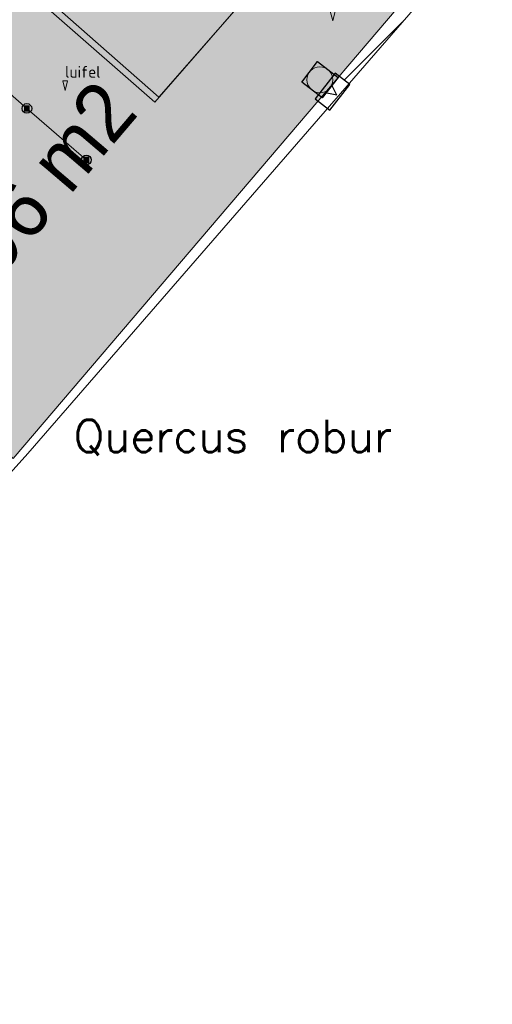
# Model space of a CAD drawing. Header units: metres. Extents: x 102852 to 106916, y 385458 to 392749.
# Tile 34 of 59: x 104959 to 104974, y 388088 to 388118. Entities that reach past the tile are written whole.
import ezdxf
from ezdxf.enums import TextEntityAlignment as Align

# ---------------------------------------------------------------- set-up
doc = ezdxf.new("R2010")
doc.units = ezdxf.units.M
for name, color, linetype, lineweight in [('0-BEBOUWING', 7, 'Continuous', 30), ('0-BEPLANTING', 14, 'Continuous', 30), ('0-VERHARDING', 5, 'Continuous', 30), ('B-WE-GR-GROND-S', 32, 'Continuous', 30), ('B-WE-IE-GEBOUW-G', 10, 'Continuous', 0), ('B-WE-IE-MEUBILAIR_WEGMEUBILAIR-S', 7, 'Continuous', 30), ('B-WE-KL-DATA_CAI_KAST-S', 90, 'Continuous', 30), ('B-WE-OG-TOPOGRAFIE_BEBOUWING-G', 8, 'Continuous', 13), ('B-WE-RI-INSPECTIEPUT_ALGEMEEN-S', 7, 'Continuous', 30), ('B-WE-VH-KANTVERHARDING-G', 60, 'Continuous', 13), ('Boomsoort', 10, 'Continuous', 0), ('N-WE-IE-TERREINAFSCHEIDING_KUNSTMATIG_HEKWERK-G', 6, 'Continuous', 0), ('X-XX-AL-TEKST_ALGEMEEN-T', 1, 'Continuous', 13), ('X-XX-AL-VERWIJZING-G', 7, 'Continuous', 13)]:
    doc.layers.add(name, color=color, linetype=linetype, lineweight=lineweight)
doc.styles.add('ISO 1 1000 T2 5 0', font='font_iso.shx', dxfattribs={"height": 2.5})
doc.styles.add('NLCS-ISO', font='NLCS-ISO.ttf')
doc.styles.add('NLCS-ISO-M200-T25', font='NLCS-ISO.ttf', dxfattribs={"height": 0.5})
doc.styles.add('Style-txt', font='txt.shx')

# ---------------------------------------------------------------- blocks, each defined once
blk = doc.blocks.new('kadata_1')
at = {"layer": 'B-WE-OG-TOPOGRAFIE_BEBOUWING-G', "flags": 128}
blk.add_lwpolyline([(104950.436, 388126.993), (104963.181, 388115.836), (104968.21, 388121.61), (104972.94, 388127.04)], dxfattribs=at)
blk = doc.blocks.new('kadata_2')
at = {"layer": 'B-WE-OG-TOPOGRAFIE_BEBOUWING-G', "flags": 128}
blk.add_lwpolyline([(104950.436, 388126.993), (104963.181, 388115.836), (104968.21, 388121.61), (104972.94, 388127.04)], dxfattribs=at)
blk = doc.blocks.new('B-SRI-PUT_VWA-SO')
at = {"lineweight": 0}
blk.add_circle((0, 0), 1.999999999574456, dxfattribs=at)
blk.add_3dface([(-2.000083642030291, 2.000083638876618), (1.99991635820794, 2.000083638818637), (1.999916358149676, -1.99991636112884), (-2.000083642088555, -1.999916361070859)])
blk.add_3dface([(2.000083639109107, -1.99991635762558), (1.99991635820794, 2.000083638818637), (-2.000083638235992, 1.999916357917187), (-1.999916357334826, -2.000083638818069)], dxfattribs=at)
blk = doc.blocks.new('SKL-DATA_TERREINKAST-SO_6')
for q in [(-0.8191087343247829, 0.8045885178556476), (0.8191087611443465, 0.8045885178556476)]:
    blk.add_line((1.340978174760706e-08, -0.8429271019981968), q)
blk.add_3dface([(2.519994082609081, 1.411515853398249), (-2.519994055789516, 1.411515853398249), (-2.519994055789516, -1.411515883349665), (2.519994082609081, -1.411515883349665)])
at = {"style": 'NLCS-ISO'}
blk.add_attdef('TYPE', text='', height=1.749999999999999, rotation=359.9999999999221, dxfattribs=at).set_placement((-0.1716531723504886, 3.442892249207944), align=Align.MIDDLE_CENTER)
blk = doc.blocks.new('opmerking')
at = {"layer": 'X-XX-AL-TEKST_ALGEMEEN-T'}
for p, q in [((-0.3749999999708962, 1.500000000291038), (0, 0)), ((0.3749999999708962, 1.500000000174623), (-0.3749999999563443, 1.500000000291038)), ((0.3749999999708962, 1.500000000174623), (0, 0))]:
    blk.add_line(p, q, dxfattribs=at)
blk = doc.blocks.new('opmerkingen_5')
at = {"layer": 'B-WE-GR-GROND-S'}
blk.add_blockref('opmerking', (0, 0), dxfattribs=at)
at = {"layer": 'X-XX-AL-TEKST_ALGEMEEN-T', "color": 7, "style": 'NLCS-ISO-M200-T25'}
blk.add_attdef('OPMERKINGEN', (0, 0), '', height=1.8, dxfattribs=at)
blk = doc.blocks.new('SIE-WEG_PAAL_VAST_7')
blk.add_hatch(color=256).paths.add_polyline_path([(-0.3745020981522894, -0.3737700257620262), (-0.3745020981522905, 0.373734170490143), (0.3730020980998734, 0.373734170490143), (0.3730020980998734, -0.3737700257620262)])
blk.add_circle((0.0004999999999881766, 1.195175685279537e-05), 0.75)
blk.add_3dface([(0.3730020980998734, 0.373734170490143), (-0.37450209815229, 0.373734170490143), (-0.37450209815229, -0.3737700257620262), (0.3730020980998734, -0.3737700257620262)])
at = {"style": 'NLCS-ISO'}
blk.add_attdef('TYPE', (0, 0), '', height=1.75, dxfattribs=at)
blk = doc.blocks.new('SKL-DATA_TERREINKAST-SO_6_1')
for q in [(-0.8191087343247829, 0.8045885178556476), (0.8191087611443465, 0.8045885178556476)]:
    blk.add_line((1.340978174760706e-08, -0.8429271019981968), q)
blk.add_3dface([(2.519994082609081, 1.411515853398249), (-2.519994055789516, 1.411515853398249), (-2.519994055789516, -1.411515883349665), (2.519994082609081, -1.411515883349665)])
at = {"style": 'NLCS-ISO'}
blk.add_attdef('TYPE', text='', height=1.750000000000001, rotation=359.9999999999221, dxfattribs=at).set_placement((-0.1716531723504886, 3.442892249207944), align=Align.MIDDLE_CENTER)

msp = doc.modelspace()

# ---------------------------------------------------------------- hatches: boundary and pattern name
at = {"layer": '0-BEBOUWING', "ltscale": 0.2, "true_color": 0x636466}
msp.add_hatch(color=251, dxfattribs=at).paths.add_polyline_path([(104998.7970000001, 388156.097), (104984.1930000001, 388168.882), (104965.3950000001, 388147.3890000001), (104965.1820000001, 388146.805), (104960.8500000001, 388141.741), (104962.1870000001, 388140.5520000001), (104950.5454250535, 388127.2140298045), (104963.3060000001, 388115.997), (104979.4410000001, 388134.422), (104979.6810000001, 388134.214)])
at = {"layer": '0-BEPLANTING', "ltscale": 0.2}
h = msp.add_hatch(dxfattribs=at)
h.set_pattern_fill('ANSI31', color=256, scale=0.1, pattern_type=2)
h.set_pattern_definition([(44.99999999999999, (0, 0), (-1.122532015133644, 1.122532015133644), [])])
h.paths.add_polyline_path([(105004.2450000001, 388156.511), (105002.3416197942, 388158.2437323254), (104999.8310000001, 388155.317), (104977.9180000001, 388130.221), (104978.5580000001, 388129.671), (104979.2080000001, 388128.745), (104968.8861908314, 388116.6409169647), (104969.1848379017, 388116.40843666), (104981.2610000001, 388130.316)])
at = {"layer": '0-VERHARDING', "ltscale": 0.2, "true_color": 0x939598}
msp.add_hatch(color=252, dxfattribs=at).paths.add_polyline_path([(104958.8050000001, 388104.8190000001), (104979.2080000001, 388128.745), (104978.5580000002, 388129.6709999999), (104977.9180000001, 388130.221), (104999.8309999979, 388155.3169999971), (105002.2370000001, 388158.122), (105002.3416197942, 388158.2437323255), (105002.0700000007, 388158.4910000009), (105000.0120000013, 388160.2109999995), (104999.2480000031, 388160.8619999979), (104999.0772174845, 388161.0131437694), (104997.8306174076, 388159.6053408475), (104996.4984280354, 388158.1092735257), (104998.7970000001, 388156.097), (104979.6810000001, 388134.214), (104979.4410000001, 388134.422), (104963.3060000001, 388115.9969999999), (104950.5454250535, 388127.2140298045), (104959.1834439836, 388137.1107696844), (104956.1940000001, 388139.7200000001), (104945.6390000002, 388127.639), (104946.7530000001, 388126.657), (104940.7570000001, 388119.84), (104942.7210000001, 388118.184), (104948.4980000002, 388124.751), (104948.8790000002, 388124.386), (104943.8630000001, 388118.722), (104944.3120000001, 388118.326), (104943.9120000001, 388117.835), (104948.4230000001, 388113.915), (104948.8210000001, 388114.3830000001), (104949.3100000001, 388113.959), (104952.2620000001, 388117.267), (104952.6400000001, 388116.92), (104948.9430000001, 388112.7260000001), (104950.5290000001, 388111.326), (104951.292000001, 388112.2009999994), (104953.9080000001, 388115.138), (104954.2470000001, 388115.535), (104956.0640000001, 388113.94), (104958.0720000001, 388116.234), (104958.4940000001, 388115.838), (104956.1040000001, 388113.185), (104953.9080000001, 388115.138), (104951.292000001, 388112.2009999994), (104952.1590000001, 388111.44), (104951.7590000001, 388110.966), (104953.1050000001, 388109.763), (104952.7648705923, 388109.382439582), (104957.7629999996, 388105.8110000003)])

# ---------------------------------------------------------------- linework, layer by layer
at = {"layer": 'B-WE-IE-GEBOUW-G', "flags": 128}
for points in [[(104950.5830000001, 388127.181), (104963.3060000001, 388115.997), (104979.4410000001, 388134.422), (104979.6810000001, 388134.214), (104998.7970000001, 388156.097), (104984.1930000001, 388168.882), (104965.3950000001, 388147.3890000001), (104965.0540000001, 388146.991), (104965.1820000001, 388146.805), (104960.8500000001, 388141.741), (104962.1870000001, 388140.5520000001), (104950.5550000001, 388127.225)], [(104957.4180000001, 388117.221), (104959.2270000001, 388115.646), (104961.0640000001, 388114.053)]]:
    msp.add_lwpolyline(points, dxfattribs=at)
at = {"layer": 'B-WE-VH-KANTVERHARDING-G', "flags": 128}
msp.add_lwpolyline([(104944.0360000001, 388087.989), (104954.2510000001, 388099.566), (104957.5250000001, 388103.309), (104957.4760000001, 388103.502), (104956.4370000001, 388104.404), (104957.7630000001, 388105.811), (104958.8050000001, 388104.819), (104979.2080000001, 388128.745), (104978.5580000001, 388129.671), (104977.9180000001, 388130.221), (104999.8310000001, 388155.317), (105002.2370000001, 388158.122)], dxfattribs=at)
at = {"layer": 'N-WE-IE-TERREINAFSCHEIDING_KUNSTMATIG_HEKWERK-G', "flags": 128}
msp.add_lwpolyline([(104942.1490000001, 388089.401), (104943.7850000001, 388087.94), (104944.3540000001, 388088.116), (104954.3460000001, 388099.522), (104959.2570000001, 388104.975), (104981.2610000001, 388130.316), (105004.2450000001, 388156.511), (105002.0700000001, 388158.491)], dxfattribs=at)

# ---------------------------------------------------------------- block references
at = {"layer": 'B-WE-IE-MEUBILAIR_WEGMEUBILAIR-S', "xscale": 0.2, "yscale": 0.2, "zscale": 0.2, "rotation": 360}
for p in [(104959.2270000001, 388115.646), (104961.0640000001, 388114.053)]:
    msp.add_blockref('SIE-WEG_PAAL_VAST_7', p, dxfattribs=at)
at = {"layer": 'B-WE-KL-DATA_CAI_KAST-S', "xscale": 0.2, "yscale": 0.2, "zscale": 0.2, "rotation": 52.1012060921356}
for name, p in [('SKL-DATA_TERREINKAST-SO_6', (104968.679260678, 388116.1632974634)), ('SKL-DATA_TERREINKAST-SO_6_1', (104968.679260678, 388116.1632974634, 0.1341))]:
    msp.add_blockref(name, p, dxfattribs=at)
at = {"layer": 'B-WE-RI-INSPECTIEPUT_ALGEMEEN-S', "xscale": 0.2, "yscale": 0.2, "zscale": 0.2, "rotation": 322.1012060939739}
for p in [(104968.2889861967, 388116.5339932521), (104968.2889861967, 388116.5339932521, 0.1341)]:
    msp.add_blockref('B-SRI-PUT_VWA-SO', p, dxfattribs=at)
at = {"layer": 'X-XX-AL-TEKST_ALGEMEEN-T'}
ref = msp.add_blockref('opmerkingen_5', (104968.6860000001, 388118.354), dxfattribs=dict(at, xscale=0.2, yscale=0.2, zscale=0.2, rotation=360))
ref.add_attrib('OPMERKINGEN', 'put', (104968.6860000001, 388118.754), dxfattribs={"color": 7, "height": 0.36, "style": 'NLCS-ISO-M200-T25'})
ref = msp.add_blockref('opmerkingen_5', (104960.4100000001, 388116.199), dxfattribs=dict(at, xscale=0.2, yscale=0.2, zscale=0.2, rotation=360))
ref.add_attrib('OPMERKINGEN', 'luifel', (104960.4100000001, 388116.599), dxfattribs={"color": 7, "height": 0.36, "style": 'NLCS-ISO-M200-T25'})
at = {"layer": 'X-XX-AL-VERWIJZING-G', "rotation": 360}
for name in ['kadata_1', 'kadata_2']:
    msp.add_blockref(name, (0, 0), dxfattribs=at)

# ---------------------------------------------------------------- texts
at = {"insert": (104955.2713476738, 388109.5224912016), "char_height": 1.8, "width": 34.45303551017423, "attachment_point": 1, "rotation": 49.57090972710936, "style": 'ISO 1 1000 T2 5 0'}
msp.add_mtext('2596 m2', dxfattribs=at)
at = {"layer": 'Boomsoort', "color": 7, "style": 'Style-txt'}
msp.add_text('Quercus robur', height=1, dxfattribs=at).set_placement((104970.5232158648, 388105.019634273, 0.1341), align=Align.RIGHT)

doc.saveas('drawing.dxf')
